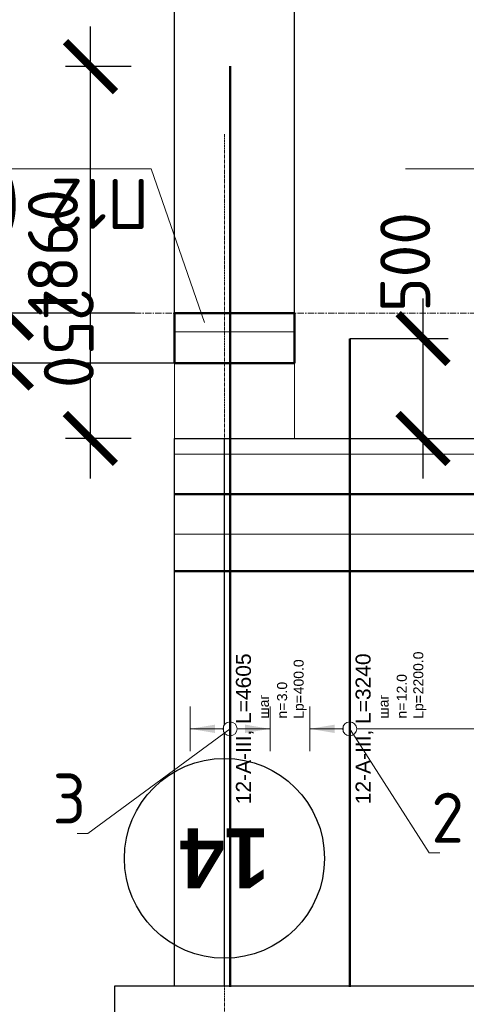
# Model space of a CAD drawing. Header units: millimetres. Extents: x 376598 to 1249954, y -318491 to -22134.
# Tile 223 of 256: x 605521 to 607754, y -31830 to -26905. Entities that reach past the tile are written whole.
import ezdxf
from ezdxf import colors
from ezdxf.entities.mleader import LeaderData, LeaderLine
from ezdxf.enums import TextEntityAlignment as Align
from ezdxf.math import Vec2, Vec3

# ---------------------------------------------------------------- set-up
doc = ezdxf.new("R2010")
doc.units = ezdxf.units.MM
doc.set_wipeout_variables(frame=1)
for name, pattern in [('______5', [1100, 800, -100, 100, -100]), ('________', [0]), ('осевая', [50.800000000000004, 31.75, -6.35, 6.35, -6.35])]:
    doc.linetypes.add(name, pattern=pattern)
for name, color, linetype, lineweight in [('Standard', 7, 'Continuous', 25), ('АрмСтер', 2, 'Continuous', 50), ('Конструкции 0.5', 5, 'Continuous', 50), ('Оси', 40, '______5', 18), ('подоснова', 151, 'Continuous', 5), ('РАЗМЕРЫ', 1, 'Continuous', 9)]:
    doc.layers.add(name, color=color, linetype=linetype, lineweight=lineweight)
doc.layers.add('АрмСтер_атрибуты', color=2, linetype='Continuous', lineweight=0, plot=False)
doc.styles.add('Century Gothic', font='GOTHIC.TTF')
doc.styles.add('GOST-2.304_Type-B', font='GOST_Common.ttf')
doc.styles.get("Standard").update_dxf_attribs({"font": 'arial.ttf'})
doc.styles.add('Аннотативный', font='arial.ttf')
doc.dimstyles.new('СПДС', dxfattribs={"dimscale": 100, "dimtxt": 2.5, "dimasz": 2.5, "dimexe": 1.25, "dimexo": 0, "dimtad": 1, "dimdec": 0, "dimtxsty": 'GOST-2.304_Type-B', "dimblk": 'ARCHTICK', "dimcen": 2.5, "dimdle": 2, "dimadec": 0, "dimazin": 2, "dimtfac": 0.75, "dimtdec": 0, "dimtmove": 1, "dimatfit": 3, "dimfxl": 1, "dimtolj": 1, "dimarcsym": 1})

# ---------------------------------------------------------------- blocks, each defined once
blk = doc.blocks.new('*U772')
at = {"layer": 'РАЗМЕРЫ'}
for p, q in [((112.5, 200), (-112.5, 200)), ((112.5, -200), (-112.5, -200))]:
    blk.add_line(p, q, dxfattribs=at)
at = {"layer": 'РАЗМЕРЫ', "ltscale": 15}
blk.add_line((0, -200), (0, 200), dxfattribs=at)
at = {"layer": 'РАЗМЕРЫ'}
for points in [[(0, 200), (20.9491753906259, 74.81244972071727), (-20.9491753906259, 74.81244972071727)], [(0, -200), (20.94909243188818, -74.81294546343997), (-20.94909243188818, -74.81294546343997)]]:
    blk.add_solid(points, dxfattribs=at)
at = {"layer": 'АрмСтер_атрибуты', "color": 215, "ltscale": 15, "style": 'Аннотативный'}
for s, p in [('шаг', (51.40111647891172, -194.1948651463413)), ('n=', (51.40111647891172, -285.1252040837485)), ('Lр=', (50.24205551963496, -367.7993816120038))]:
    blk.add_text(s, height=50, dxfattribs=at).set_placement(p)
at = {"layer": 'АрмСтер_атрибуты', "style": 'Аннотативный', "flags": 8}
blk.add_attdef('ПОЗ', (110, 29.63266317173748), '', height=75, dxfattribs=at)
at = {"layer": 'АрмСтер_атрибуты', "color": 215, "style": 'Аннотативный'}
for tag, p, flags in [('ШАГ', (190.9030162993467, -194.1948651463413), 10), ('КОЛ', (138.0488052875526, -285.1252040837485), 8), ('ШИРИНА', (172.8848856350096, -367.7993816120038), 8)]:
    blk.add_attdef(tag, p, '', height=50, dxfattribs=dict(at, flags=flags))
at = {"layer": 'АрмСтер_атрибуты', "flags": 9}
for tag, p in [('МАССА', (-2096.025528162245, -410.4659106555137)), ('ОБОЗНАЧЕНИЕ', (-2096.025528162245, -524.4453331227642))]:
    blk.add_attdef(tag, p, '', height=75, dxfattribs=at)
at = {"linetype": 'Continuous', "lineweight": 0}
blk.add_wipeout([(34.96499999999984, 9.947598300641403e-14), (28.287279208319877, 20.551911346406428), (10.804779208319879, 33.25369109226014), (-10.804779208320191, 33.25369109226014), (-28.28727920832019, 20.551911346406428), (-34.96500000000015, 9.947598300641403e-14), (-28.287279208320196, -20.55191134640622), (-10.804779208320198, -33.25369109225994), (10.80477920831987, -33.25369109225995), (28.287279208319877, -20.551911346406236)], dxfattribs=at)
at = {"color": 0, "linetype": 'ByBlock', "lineweight": -2, "ltscale": 100}
blk.add_line((-1289.999999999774, 0), (3315.000000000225, 0), dxfattribs=at)
at = {"layer": 'РАЗМЕРЫ'}
blk.add_circle((0, 0), 35, dxfattribs=at)
at = {"layer": 'АрмСтер_атрибуты', "style": 'Аннотативный', "flags": 8}
blk.add_attdef('НАИМЕНОВАНИЕ', text='', height=75, dxfattribs=at).set_placement((0, -29.33884047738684), align=Align.TOP_CENTER)
blk = doc.blocks.new('*U103')
at = {"layer": 'РАЗМЕРЫ'}
for p, q in [((112.5, 200), (-112.5, 200)), ((112.5, -2000), (-112.5, -2000))]:
    blk.add_line(p, q, dxfattribs=at)
at = {"layer": 'РАЗМЕРЫ', "ltscale": 15}
blk.add_line((0, -2000), (0, 200), dxfattribs=at)
at = {"layer": 'РАЗМЕРЫ'}
for points in [[(0, 200), (20.9491753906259, 74.81244972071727), (-20.9491753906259, 74.81244972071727)], [(0, -2000), (20.94909243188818, -1874.81294546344), (-20.94909243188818, -1874.81294546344)]]:
    blk.add_solid(points, dxfattribs=at)
at = {"layer": 'АрмСтер_атрибуты', "color": 215, "ltscale": 15, "style": 'Аннотативный'}
for s, p in [('шаг', (51.40111647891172, -194.1948651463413)), ('n=', (51.40111647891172, -285.1252040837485)), ('Lр=', (50.24205551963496, -367.7993816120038))]:
    blk.add_text(s, height=50, dxfattribs=at).set_placement(p)
at = {"layer": 'АрмСтер_атрибуты', "style": 'Аннотативный', "flags": 8}
blk.add_attdef('ПОЗ', (110, 29.63266317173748), '', height=75, dxfattribs=at)
at = {"layer": 'АрмСтер_атрибуты', "color": 215, "style": 'Аннотативный'}
for tag, p, flags in [('ШАГ', (190.9030162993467, -194.1948651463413), 10), ('КОЛ', (138.0488052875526, -285.1252040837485), 8), ('ШИРИНА', (172.8848856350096, -367.7993816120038), 8)]:
    blk.add_attdef(tag, p, '', height=50, dxfattribs=dict(at, flags=flags))
at = {"layer": 'АрмСтер_атрибуты', "flags": 9}
for tag, p in [('МАССА', (-2096.025528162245, -410.4659106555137)), ('ОБОЗНАЧЕНИЕ', (-2096.025528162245, -524.4453331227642))]:
    blk.add_attdef(tag, p, '', height=75, dxfattribs=at)
at = {"linetype": 'Continuous', "lineweight": 0}
blk.add_wipeout([(34.96499999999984, 9.947598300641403e-14), (28.287279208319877, 20.551911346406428), (10.804779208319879, 33.25369109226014), (-10.804779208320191, 33.25369109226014), (-28.28727920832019, 20.551911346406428), (-34.96500000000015, 9.947598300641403e-14), (-28.287279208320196, -20.55191134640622), (-10.804779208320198, -33.25369109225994), (10.80477920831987, -33.25369109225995), (28.287279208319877, -20.551911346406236)], dxfattribs=at)
at = {"color": 0, "linetype": 'ByBlock', "lineweight": -2, "ltscale": 100}
blk.add_line((-1289.999999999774, 0), (1950.000000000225, 0), dxfattribs=at)
at = {"layer": 'РАЗМЕРЫ'}
blk.add_circle((0, 0), 35, dxfattribs=at)
at = {"layer": 'АрмСтер_атрибуты', "style": 'Аннотативный', "flags": 8}
blk.add_attdef('НАИМЕНОВАНИЕ', text='', height=75, dxfattribs=at).set_placement((0, -29.33884047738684), align=Align.TOP_CENTER)
blk = doc.blocks.new('*U151')
at = {"color": 0, "linetype": 'ByBlock', "lineweight": -2, "ltscale": 100}
blk.add_line((-4764.9844798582, 0), (42535.0155201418, 0), dxfattribs=at)
at = {"layer": 'АрмСтер_атрибуты', "flags": 9}
for tag, p in [('МАССА', (5723.98999197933, 4389.534089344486)), ('ОБОЗНАЧЕНИЕ', (5723.98999197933, 4275.554666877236))]:
    blk.add_attdef(tag, p, '', height=75, dxfattribs=at)
at = {"layer": 'АрмСтер_атрибуты', "style": 'Аннотативный', "flags": 8}
blk.add_attdef('ПОЗ', (110, 29.63266317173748), '', height=75, dxfattribs=at)
blk.add_attdef('НАИМЕНОВАНИЕ', text='', height=75, dxfattribs=at).set_placement((0, -29.33884047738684), align=Align.TOP_CENTER)
at = {"layer": 'АрмСтер_атрибуты', "color": 215, "style": 'Аннотативный'}
for tag, p, flags in [('ШАГ', (190.9030162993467, -194.1948651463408), 10), ('КОЛ', (138.0488052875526, -285.125204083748), 8), ('ШИРИНА', (172.8848856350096, -367.7993816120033), 8)]:
    blk.add_attdef(tag, p, '', height=50, dxfattribs=dict(at, flags=flags))
blk = doc.blocks.new('*U770')
at = {"color": 0, "linetype": 'ByBlock', "lineweight": -2, "ltscale": 100}
blk.add_line((-2247.554545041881, 0), (9547.445454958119, 0), dxfattribs=at)
at = {"layer": 'АрмСтер_атрибуты', "flags": 9}
for tag, p in [('МАССА', (8241.419926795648, 4789.534089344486)), ('ОБОЗНАЧЕНИЕ', (8241.419926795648, 4675.554666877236))]:
    blk.add_attdef(tag, p, '', height=75, dxfattribs=at)
at = {"layer": 'АрмСтер_атрибуты', "style": 'Аннотативный', "flags": 8}
blk.add_attdef('ПОЗ', (110, 29.63266317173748), '', height=75, dxfattribs=at)
blk.add_attdef('НАИМЕНОВАНИЕ', text='', height=75, dxfattribs=at).set_placement((0, -29.33884047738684), align=Align.TOP_CENTER)
at = {"layer": 'АрмСтер_атрибуты', "color": 215, "style": 'Аннотативный'}
for tag, p, flags in [('ШАГ', (190.9030162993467, -194.1948651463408), 10), ('КОЛ', (138.0488052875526, -285.125204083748), 8), ('ШИРИНА', (172.8848856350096, -367.7993816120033), 8)]:
    blk.add_attdef(tag, p, '', height=50, dxfattribs=dict(at, flags=flags))
blk = doc.blocks.new('_None')
blk = doc.blocks.new('_ArchTick')
at = {"color": 0, "linetype": 'ByBlock', "const_width": 0.15}
blk.add_lwpolyline([(-0.5, -0.5), (0.5, 0.5)], dxfattribs=at)
blk = doc.blocks.new('*D2163')
at = {"layer": 'DEFPOINTS', "color": 0, "lineweight": 0, "transparency": 16777216}
for p in [(605874.853739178, -27139.35481242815), (606078.1743803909, -27139.35481242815), (606078.1743803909, -28999.45876263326)]:
    blk.add_point(p, dxfattribs=at)
at = {"layer": 'РАЗМЕРЫ', "color": 0, "lineweight": -2, "transparency": 16777216}
for p, q in [((605874.853739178, -29199.45876263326), (605874.853739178, -26939.35481242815)), ((606078.1743803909, -27139.35481242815), (605749.853739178, -27139.35481242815)), ((606078.1743803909, -28999.45876263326), (605749.853739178, -28999.45876263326))]:
    blk.add_line(p, q, dxfattribs=at)
at = {"layer": 'РАЗМЕРЫ', "color": 0, "lineweight": -2, "transparency": 16777216, "xscale": 250, "yscale": 250, "zscale": 250}
for p, rotation in [((605874.853739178, -27139.35481242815), 90), ((605874.853739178, -28999.45876263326), 270)]:
    blk.add_blockref('_ArchTick', p, dxfattribs=dict(at, rotation=rotation))
at = {"layer": 'РАЗМЕРЫ', "color": 0, "lineweight": 0, "transparency": 16777216, "insert": (605687.3537391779, -28069.40678753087), "char_height": 250, "attachment_point": 5, "rotation": 90, "style": 'GOST-2.304_Type-B'}
blk.add_mtext('\\A1;1860', dxfattribs=at)
blk = doc.blocks.new('*D2506')
at = {"layer": 'DEFPOINTS', "color": 0, "lineweight": 0, "transparency": 16777216}
for p in [(607171.0300316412, -28499.87183668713), (607537.7327069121, -28499.87183668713), (607257.4584278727, -28999.45724031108)]:
    blk.add_point(p, dxfattribs=at)
at = {"layer": 'РАЗМЕРЫ', "color": 0, "lineweight": -2, "transparency": 16777216}
for p, q in [((607537.7327069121, -29199.45724031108), (607537.7327069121, -28299.87183668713)), ((607171.0300316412, -28499.87183668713), (607662.7327069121, -28499.87183668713)), ((607257.4584278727, -28999.45724031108), (607662.7327069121, -28999.45724031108))]:
    blk.add_line(p, q, dxfattribs=at)
at = {"layer": 'РАЗМЕРЫ', "color": 0, "lineweight": -2, "transparency": 16777216, "xscale": 250, "yscale": 250, "zscale": 250}
for p, rotation in [((607537.7327069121, -28499.87183668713), 90), ((607537.7327069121, -28999.45724031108), 270)]:
    blk.add_blockref('_ArchTick', p, dxfattribs=dict(at, rotation=rotation))
at = {"layer": 'РАЗМЕРЫ', "color": 0, "lineweight": 0, "transparency": 16777216, "insert": (607448.5746736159, -28117.11708179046), "char_height": 250, "attachment_point": 5, "rotation": 90, "style": 'GOST-2.304_Type-B'}
blk.add_mtext('\\A1;500', dxfattribs=at)
blk = doc.blocks.new('*D2633')
at = {"layer": 'DEFPOINTS', "color": 0, "lineweight": 0, "transparency": 16777216}
for p in [(606894.7081439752, -26655.8953819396), (606294.70837757, -28465.34455865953), (606894.7081439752, -28465.34455865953)]:
    blk.add_point(p, dxfattribs=at)
at = {"layer": 'РАЗМЕРЫ', "color": 0, "lineweight": -2, "transparency": 16777216}
for p, q in [((606594.7082607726, -26655.8953819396), (606697.8332607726, -26312.1453819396)), ((606697.8332607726, -26312.1453819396), (607297.8332607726, -26312.1453819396)), ((606294.70837757, -28465.34455865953), (606294.70837757, -26530.8953819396)), ((606894.7081439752, -28465.34455865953), (606894.7081439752, -26530.8953819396)), ((606094.70837757, -26655.8953819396), (607094.7081439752, -26655.8953819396))]:
    blk.add_line(p, q, dxfattribs=at)
at = {"layer": 'РАЗМЕРЫ', "color": 0, "lineweight": -2, "transparency": 16777216, "xscale": 250, "yscale": 250, "zscale": 250, "rotation": 180}
blk.add_blockref('_ArchTick', (606294.70837757, -26655.8953819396), dxfattribs=at)
at = {"layer": 'РАЗМЕРЫ', "color": 0, "lineweight": -2, "transparency": 16777216, "xscale": 250, "yscale": 250, "zscale": 250}
blk.add_blockref('_ArchTick', (606894.7081439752, -26655.8953819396), dxfattribs=at)
at = {"layer": 'РАЗМЕРЫ', "color": 0, "lineweight": 0, "transparency": 16777216, "insert": (606997.8332607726, -26124.6453819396), "char_height": 250, "attachment_point": 5, "style": 'GOST-2.304_Type-B'}
blk.add_mtext('\\A1;600', dxfattribs=at)
blk = doc.blocks.new('*D2634')
at = {"layer": 'DEFPOINTS', "color": 0, "lineweight": 0, "transparency": 16777216}
for p in [(609144.7059271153, -26655.8953819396), (606894.7081439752, -28465.34455865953), (609144.7059271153, -28465.34471129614)]:
    blk.add_point(p, dxfattribs=at)
at = {"layer": 'РАЗМЕРЫ', "color": 0, "lineweight": -2, "transparency": 16777216}
for p, q in [((606894.7081439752, -28465.34455865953), (606894.7081439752, -26530.8953819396)), ((609144.7059271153, -28465.34471129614), (609144.7059271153, -26530.8953819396)), ((606694.7081439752, -26655.8953819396), (609344.7059271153, -26655.8953819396))]:
    blk.add_line(p, q, dxfattribs=at)
at = {"layer": 'РАЗМЕРЫ', "color": 0, "lineweight": -2, "transparency": 16777216, "xscale": 250, "yscale": 250, "zscale": 250, "rotation": 180}
blk.add_blockref('_ArchTick', (606894.7081439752, -26655.8953819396), dxfattribs=at)
at = {"layer": 'РАЗМЕРЫ', "color": 0, "lineweight": -2, "transparency": 16777216, "xscale": 250, "yscale": 250, "zscale": 250}
blk.add_blockref('_ArchTick', (609144.7059271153, -26655.8953819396), dxfattribs=at)
at = {"layer": 'РАЗМЕРЫ', "color": 0, "lineweight": 0, "transparency": 16777216, "insert": (608019.7070355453, -26468.3953819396), "char_height": 250, "attachment_point": 5, "style": 'GOST-2.304_Type-B'}
blk.add_mtext('\\A1;2250', dxfattribs=at)
blk = doc.blocks.new('NSY101')
at = {"color": 0, "linetype": 'ByBlock', "lineweight": -2}
blk.add_circle((0, 0), 50.00000381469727, dxfattribs=at)
blk = doc.blocks.new('попрап')
at = {"layer": 'Конструкции 0.5'}
blk.add_line((470892.8553103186, 67159.93134665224, -4157.372258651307), (470642.8553103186, 67159.93134665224, -4157.372258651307), dxfattribs=at)
at = {"layer": 'Конструкции 0.5', "elevation": -4157.372258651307}
blk.add_lwpolyline([(470292.7065061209, 67159.931006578), (470892.7062725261, 67159.931006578), (470892.7062725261, 66909.93119401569), (470292.7065061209, 66909.93119401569)], close=True, dxfattribs=at)
at = {"layer": 'Оси', "color": 16, "linetype": 'осевая', "lineweight": 0, "transparency": 33554687}
blk.add_line((417464.3490765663, 66909.93119401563, -4157.372258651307), (473760.8671038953, 66909.93119401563, -4157.372258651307), dxfattribs=at)
at = {"layer": 'Оси', "color": 16, "linetype": 'Continuous', "lineweight": 25, "transparency": 33554687, "xscale": 9.999999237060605, "yscale": 9.999999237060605, "zscale": 9.999999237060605}
blk.add_blockref('NSY101', (470642.408597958, 69637.33890733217, -4157.372258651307), dxfattribs=at)
at = {"layer": 'Оси', "color": 16, "linetype": 'Continuous', "lineweight": 25, "transparency": 33554687, "insert": (470642.408597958, 69637.33890733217, -4157.372258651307), "char_height": 300, "width": 620, "attachment_point": 5, "style": 'Century Gothic'}
blk.add_mtext('\\A1;{\\fCentury Gothic|i0|b1;\\H300.000000;\\W1.000000;\\C16;14}\\P', dxfattribs=at)
at = {"layer": 'РАЗМЕРЫ', "color": 1, "lineweight": 0}
blk.add_linear_dim(base=(471733.3961820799, 67159.93134665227, -4157.372258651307), p1=(471090.1072465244, 66909.93119401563, -4157.372258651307), p2=(470892.8553103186, 67159.93134665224, -4157.372258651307), angle=90, dimstyle='СПДС', dxfattribs=at).render()
at = {"layer": 'подоснова', "color": 5, "ltscale": 0.3}
ml = blk.add_multileader_mtext('Standard', dxfattribs=at)
ml.set_content('П11 (1ЭТ)', color=5, style='GOST-2.304_Type-B')
ml.set_leader_properties(color=256, linetype='ByLayer', lineweight=15)
ml.set_arrow_properties(name='NONE')
ml.build(insert=Vec2(0, 0))
ml.multileader.update_dxf_attribs({"text_left_attachment_type": 6, "text_right_attachment_type": 6, "dogleg_length": 0.1, "arrow_head_size": 18})
ctx = ml.context
ctx.base_point, ctx.char_height, ctx.arrow_head_size, ctx.landing_gap_size, ctx.plane_origin = Vec3(468159.5594402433, 66187.99567792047, -1417.372255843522), 250, 18, 20, Vec3(460554.1372960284, 68615.57357953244, -1417.372255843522)
ctx.left_attachment, ctx.right_attachment, ctx.text_align_type = 6, 6, 1
notes = []
notes.append((ctx, [(0, (1, 1, 0), (468159.4594402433, 66187.99567792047, -1417.372255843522), (1, 0), 0.1, [(0, [(467891.8300565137, 66957.6311363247, -1417.372255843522)], 0, [])])]))
ctx.mtext.insert, ctx.mtext.alignment, ctx.mtext.flow_direction = Vec3(468784.8624705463, 66487.99567792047, -1417.372255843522), 2, 5
ml = blk.add_multileader_mtext('Standard', dxfattribs=at)
ml.set_content('П12 (1ЭТ)', color=5, style='GOST-2.304_Type-B')
ml.set_leader_properties(color=256, linetype='ByLayer', lineweight=15)
ml.set_arrow_properties(name='NONE')
ml.build(insert=Vec2(0, 0))
ml.multileader.update_dxf_attribs({"text_left_attachment_type": 6, "text_right_attachment_type": 6, "dogleg_length": 0.1, "arrow_head_size": 18})
ctx = ml.context
ctx.base_point, ctx.char_height, ctx.arrow_head_size, ctx.landing_gap_size, ctx.plane_origin = Vec3(471009.5569897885, 66187.9955252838, -1417.372255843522), 250, 18, 20, Vec3(463404.1348455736, 68615.57342689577, -1417.372255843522)
ctx.left_attachment, ctx.right_attachment, ctx.text_align_type = 6, 6, 1
notes.append((ctx, [(0, (1, 1, 0), (471009.4569897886, 66187.9955252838, -1417.372255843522), (1, 0), 0.1, [(0, [(470741.827606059, 66957.63098368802, -1417.372255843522)], 0, [])])]))
ctx.mtext.insert, ctx.mtext.alignment, ctx.mtext.flow_direction = Vec3(471659.8600200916, 66487.9955252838, -1417.372255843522), 2, 5
for ctx, leaders in notes:
    for number, flags, end, landing, length, lines in leaders:
        leader = LeaderData()
        leader.index, (leader.has_last_leader_line, leader.has_dogleg_vector, leader.attachment_direction) = number, flags
        leader.last_leader_point, leader.dogleg_vector, leader.dogleg_length = Vec3(end), Vec3(landing), length
        for number, points, colour, breaks in lines:
            line = LeaderLine()
            line.index, line.vertices, line.color, line.breaks = number, Vec3.list(points), colors.encode_raw_color(colour), breaks
            leader.lines.append(line)
        ctx.leaders.append(leader)

msp = doc.modelspace()

# ---------------------------------------------------------------- linework, layer by layer
at = {"color": 7, "linetype": 'Continuous', "lineweight": 25, "transparency": 33554687}
msp.add_line((606294.8296419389, -31739.45730134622), (606294.8296419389, -28999.45724031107), dxfattribs=at)
at = {"color": 7, "linetype": '________', "lineweight": 25, "transparency": 33554687}
msp.add_line((606544.8297029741, -31739.45730134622), (606544.8297029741, -28999.45724031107), dxfattribs=at)
at = {"color": 8, "lineweight": 0, "true_color": 0x787a7d}
msp.add_lwpolyline([(606894.7081439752, -28999.45724031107), (606294.70837757, -28999.45724031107), (606294.70837757, -28465.34455865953), (606894.7081439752, -28465.34455865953)], close=True, dxfattribs=at)
at = {"layer": 'Standard', "color": 7, "linetype": 'Continuous', "lineweight": 25, "transparency": 33554687}
for p, q in [((606294.8296419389, -28999.45724031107), (609844.7037791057, -28999.45724031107)), ((605994.8297029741, -31739.45730134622), (605994.8297029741, -32639.45724031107)), ((653669.7083775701, -31739.45730134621), (605994.8297029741, -31739.45730134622))]:
    msp.add_line(p, q, dxfattribs=at)
at = {"layer": 'Оси', "color": 16, "linetype": 'осевая', "lineweight": 0, "ltscale": 0.5, "transparency": 33554687}
msp.add_line((606544.89250356, -27477.94144046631), (606544.7954848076, -34061.43021278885), dxfattribs=at)

# ---------------------------------------------------------------- dimensions: what is measured, and where the dimension line sits
at = {"layer": 'РАЗМЕРЫ', "color": 1, "lineweight": 0}
dim = msp.add_linear_dim(base=(605874.853739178, -27139.35481242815, 359.9999970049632), p1=(606078.1743803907, -28999.45876263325, 359.9999970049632), p2=(606078.1743803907, -27139.35481242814, 359.9999970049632), angle=90, dimstyle='СПДС', dxfattribs=at)
dim.commit()
dim.dimension.update_dxf_attribs({"geometry": '*D2163', "text_midpoint": (605687.3537391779, -28069.40678753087, 359.9999970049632)})

# ---------------------------------------------------------------- next in the draw order: block references
at = {"layer": 'АрмСтер', "ltscale": 15}
ref = msp.add_blockref('*U772', (606572.8297372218, -30451.87183668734), dxfattribs=dict(at, rotation=90))
ref.add_attrib('НАИМЕНОВАНИЕ', '12-A-III, L=4605', dxfattribs={"layer": 'АрмСтер_атрибуты', "height": 75, "rotation": 90, "style": 'Аннотативный', "flags": 8}).set_placement((606602.1685776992, -30451.87183668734), align=Align.TOP_CENTER)
ref.add_attrib('КОЛ', '3.0', (606857.9549413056, -30313.82303139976), dxfattribs={"layer": 'АрмСтер_атрибуты', "color": 215, "height": 50, "rotation": 90, "style": 'Аннотативный', "flags": 8})
ref.add_attrib('ШИРИНА', '400.0', (606940.6291188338, -30278.98695105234), dxfattribs={"layer": 'АрмСтер_атрибуты', "color": 215, "height": 50, "rotation": 90, "style": 'Аннотативный', "flags": 8})

# ---------------------------------------------------------------- next in the draw order: block references
ref = msp.add_blockref('*U103', (607171.030031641, -30451.87183668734), dxfattribs=dict(at, rotation=90))
ref.add_attrib('НАИМЕНОВАНИЕ', '12-A-III, L=3240', dxfattribs={"layer": 'АрмСтер_атрибуты', "height": 75, "rotation": 90, "style": 'Аннотативный', "flags": 8}).set_placement((607200.3688721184, -30451.87183668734), align=Align.TOP_CENTER)
ref.add_attrib('КОЛ', '12.0', (607456.1552357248, -30313.82303139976), dxfattribs={"layer": 'АрмСтер_атрибуты', "color": 215, "height": 50, "rotation": 90, "style": 'Аннотативный', "flags": 8})
ref.add_attrib('ШИРИНА', '2200.0', (607538.829413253, -30278.98695105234), dxfattribs={"layer": 'АрмСтер_атрибуты', "color": 215, "height": 50, "rotation": 90, "style": 'Аннотативный', "flags": 8})

# ---------------------------------------------------------------- next in the draw order: dimensions: what is measured, and where the dimension line sits
at = {"layer": 'РАЗМЕРЫ', "color": 4, "lineweight": 0}
for base, p1, p2, picture, middle in [((606894.7081439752, -26655.8953819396), (606294.70837757, -28465.34455865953), (606894.7081439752, -28465.34455865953), '*D2633', (606760.3332607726, -26124.6453819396)), ((609144.7059271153, -26655.8953819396), (606894.7081439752, -28465.34455865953), (609144.7059271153, -28465.34471129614), '*D2634', (608019.7070355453, -26468.3953819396))]:
    dim = msp.add_linear_dim(base=base, p1=p1, p2=p2, dimstyle='СПДС', dxfattribs=at)
    dim.commit()
    dim.dimension.update_dxf_attribs({"geometry": picture, "text_midpoint": middle})

# ---------------------------------------------------------------- next in the draw order: block references
at = {"layer": 'АрмСтер', "ltscale": 15}
msp.add_blockref('*U151', (611060.3376501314, -29664.01103275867, -719.9999940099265), dxfattribs=at)

# ---------------------------------------------------------------- next in the draw order: block references
msp.add_blockref('*U770', (608542.3841869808, -29277.86799070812), dxfattribs=at)

# ---------------------------------------------------------------- next in the draw order: leaders
at = {"layer": 'подоснова'}
ml = msp.add_multileader_mtext('Standard', dxfattribs=at)
ml.set_content('3', color=256, style='GOST-2.304_Type-B')
ml.set_leader_properties(color=256, linetype='ByLayer', lineweight=15)
ml.set_arrow_properties(name='NONE')
ml.build(insert=Vec2(0, 0))
ml.multileader.update_dxf_attribs({"text_left_attachment_type": 6, "text_right_attachment_type": 6, "dogleg_length": 10, "arrow_head_size": 18})
ctx = ml.context
ctx.base_point, ctx.char_height, ctx.arrow_head_size, ctx.landing_gap_size, ctx.plane_origin = Vec3(605686.8750649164, -30975.67083830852), 250, 18, 20, Vec3(606199.0439886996, -29396.93026821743)
ctx.left_attachment, ctx.right_attachment, ctx.text_align_type = 6, 6, 1
notes = []
notes.append((ctx, [(1, (1, 1, 0), (605861.8750649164, -30975.67083830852), (-1, 0), 10, [(0, [(606572.8297372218, -30451.87183668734)], 0, [])])]))
ctx.mtext.insert, ctx.mtext.width, ctx.mtext.alignment, ctx.mtext.flow_direction = Vec3(605769.3750649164, -30675.67083830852), 22.89779912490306, 2, 5
ml = msp.add_multileader_mtext('Standard', dxfattribs=at)
ml.set_content('2', color=256, style='GOST-2.304_Type-B')
ml.set_leader_properties(color=256, linetype='ByLayer', lineweight=15)
ml.set_arrow_properties(name='NONE')
ml.build(insert=Vec2(0, 0))
ml.multileader.update_dxf_attribs({"text_left_attachment_type": 6, "text_right_attachment_type": 6, "dogleg_length": 10, "arrow_head_size": 18})
ctx = ml.context
ctx.base_point, ctx.char_height, ctx.arrow_head_size, ctx.landing_gap_size, ctx.plane_origin = Vec3(607578.0607124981, -31071.73231360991), 250, 18, 20, Vec3(608090.2296362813, -29492.99174351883)
ctx.left_attachment, ctx.right_attachment, ctx.text_align_type = 6, 6, 1
notes.append((ctx, [(0, (1, 1, 0), (607568.0607124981, -31071.73231360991), (1, 0), 10, [(0, [(607171.030031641, -30451.87183668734)], 0, [])])]))
ctx.mtext.insert, ctx.mtext.width, ctx.mtext.alignment, ctx.mtext.flow_direction = Vec3(607660.5607124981, -30771.73231360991), 22.89779912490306, 2, 5
for ctx, leaders in notes:
    for number, flags, end, landing, length, lines in leaders:
        leader = LeaderData()
        leader.index, (leader.has_last_leader_line, leader.has_dogleg_vector, leader.attachment_direction) = number, flags
        leader.last_leader_point, leader.dogleg_vector, leader.dogleg_length = Vec3(end), Vec3(landing), length
        for number, points, colour, breaks in lines:
            line = LeaderLine()
            line.index, line.vertices, line.color, line.breaks = number, Vec3.list(points), colors.encode_raw_color(colour), breaks
            leader.lines.append(line)
        ctx.leaders.append(leader)

# ---------------------------------------------------------------- next in the draw order: linework, layer by layer
at = {"layer": 'РАЗМЕРЫ', "color": 4}
msp.add_lwpolyline([(606294.8296419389, -29077.86799070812), (618122.5877322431, -29077.86799070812), (618122.5877322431, -29477.86799070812), (606294.8296419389, -29477.86799070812)], close=True, dxfattribs=at)

# ---------------------------------------------------------------- next in the draw order: block references
at = {"color": 1, "lineweight": 0, "rotation": 180}
msp.add_blockref('попрап', (1077187.414650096, 38537.56140474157, 4157.372258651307), dxfattribs=at)

# ---------------------------------------------------------------- next in the draw order: dimensions: what is measured, and where the dimension line sits
at = {"layer": 'РАЗМЕРЫ', "color": 1, "lineweight": 0}
dim = msp.add_linear_dim(base=(607537.7327069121, -28499.87183668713), p1=(607257.4584278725, -28999.45724031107), p2=(607171.030031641, -28499.87183668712), angle=90, dimstyle='СПДС', dxfattribs=at)
dim.commit()
dim.dimension.update_dxf_attribs({"geometry": '*D2506', "text_midpoint": (607636.0746736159, -28117.11708179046), "dimtype": 160})

doc.saveas('drawing.dxf')
